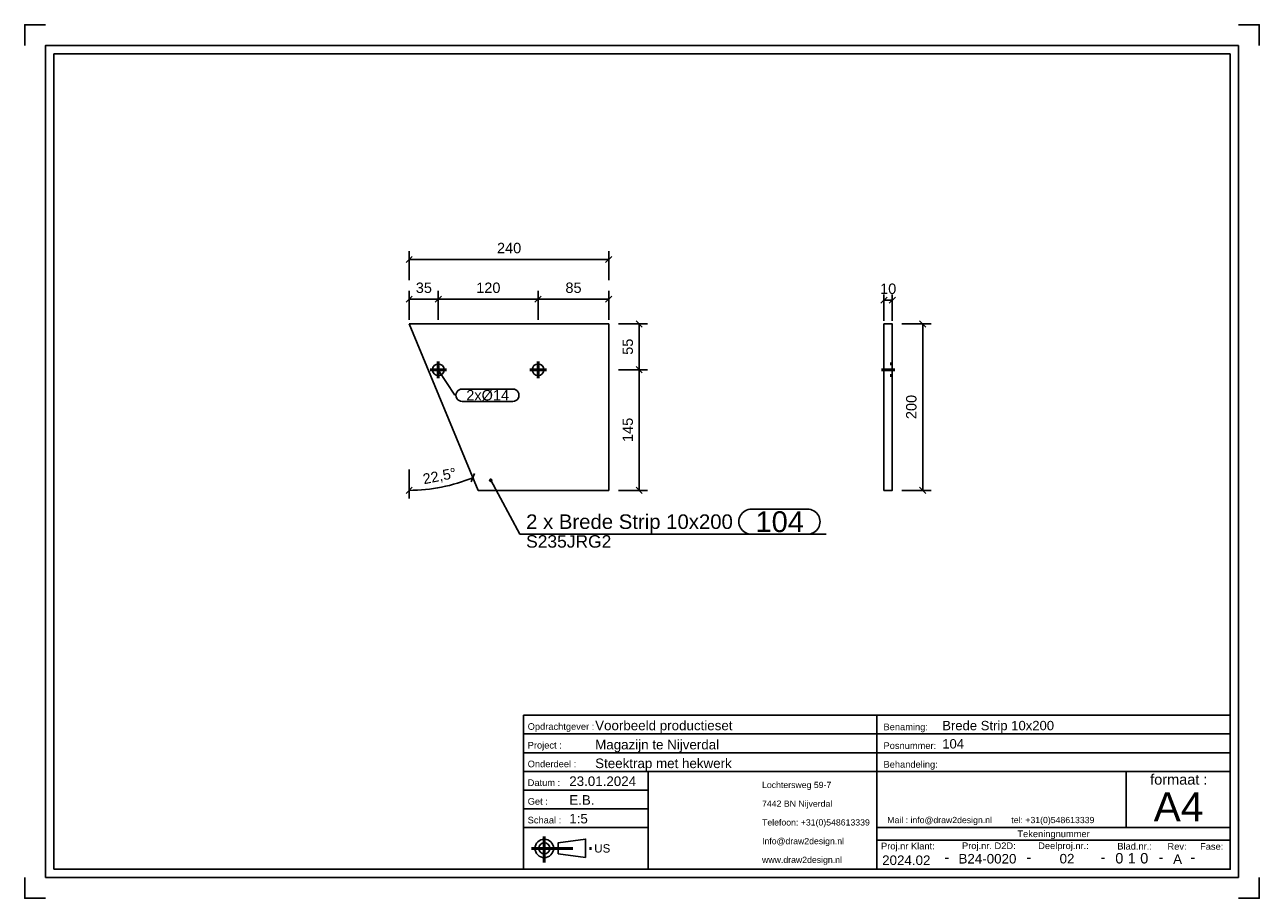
# Model space of a CAD drawing. Header units: millimetres. Extents: x 288 to 585, y -334 to -124.
import ezdxf
from ezdxf.enums import TextEntityAlignment as Align

# ---------------------------------------------------------------- set-up
doc = ezdxf.new("R2010")
doc.units = ezdxf.units.MM
doc.linetypes.add('DOT', pattern=[2, 0.5, -1.5])
doc.linetypes.add('STRICHPUNKT2', pattern=[18.5, 10, -4, 0.5, -4])
doc.layers.get('0').update_dxf_attribs({"linetype": 'CONTINUOUS'})
for name, color, linetype in [('DIM49', 4, 'CONTINUOUS'), ('TXT_ALL', 7, 'CONTINUOUS'), ('TXT_DIM49', 2, 'CONTINUOUS'), ('TXT_YELLOW', 2, 'CONTINUOUS')]:
    doc.layers.add(name, color=color, linetype=linetype)
doc.layers.add('LE_ALL', color=7, linetype='CONTINUOUS', lineweight=50)
doc.styles.add('ARIAL', font='arial.ttf')

# ---------------------------------------------------------------- blocks, each defined once
blk = doc.blocks.new('TFIELD_00005', base_point=(465.09, -325.17))
at = {"layer": 'TXT_YELLOW', "style": 'ARIAL'}
for s, p in [('Lochtersweg 59-7', (465.09, -307.17)), ('7442 BN Nijverdal', (465.09, -311.67)), ('Telefoon: +31(0)548613339', (465.09, -316.17)), ('Info@draw2design.nl', (465.09, -320.67)), ('www.draw2design.nl', (465.09, -325.17))]:
    blk.add_text(s, height=1.5, dxfattribs=at).set_placement(p, align=Align.MIDDLE_LEFT)
blk = doc.blocks.new('FLEX_00004', base_point=(477.9, -327.42))
blk.add_blockref('TFIELD_00005', (465.09, -325.17))
blk = doc.blocks.new('D2D_00003', base_point=(437.96, -325.56))
blk.add_blockref('FLEX_00004', (477.9, -327.42))
blk = doc.blocks.new('TFIELD_00007', base_point=(559.3, -312.42))
at = {"layer": 'TXT_YELLOW', "style": 'ARIAL'}
blk.add_text('A4', height=7, dxfattribs=at).set_placement((559.3, -312.42), align=Align.MIDDLE_LEFT)
blk = doc.blocks.new('FLEX_00006', base_point=(565.21, -317.42))
blk.add_blockref('TFIELD_00007', (559.3, -312.42))
blk = doc.blocks.new('TFIELD_00010', base_point=(495.21, -315.6))
at = {"layer": 'TXT_YELLOW', "style": 'ARIAL'}
blk.add_text('Mail : info@draw2design.nl        tel: +31(0)548613339', height=1.5, dxfattribs=at).set_placement((495.21, -315.6), align=Align.MIDDLE_LEFT)
blk = doc.blocks.new('FLEX_00009', base_point=(495.21, -316.85))
blk.add_blockref('TFIELD_00010', (495.21, -315.6))
blk = doc.blocks.new('DRAW2DESIGNLOGO_00008', base_point=(495.14, -313.93))
blk.add_blockref('FLEX_00009', (495.21, -316.85))
blk = doc.blocks.new('TFIELD_00014', base_point=(424.71, -322.42))
at = {"layer": 'TXT_YELLOW', "style": 'ARIAL'}
blk.add_text('US', height=2, dxfattribs=at).set_placement((424.71, -322.42), align=Align.MIDDLE_LEFT)
blk = doc.blocks.new('FLEX_00013', base_point=(424.71, -322.42))
blk.add_blockref('TFIELD_00014', (424.71, -322.42))
blk = doc.blocks.new('US_00012', base_point=(414.04, -322.42))
blk.add_line((416.06, -323.75), (422.63, -324.64))
blk.add_lwpolyline([(416.06, -323.75), (416.06, -321.08), (422.63, -320.19), (422.63, -324.64)])
for radius in [2.22, 1.33]:
    blk.add_circle((412.71, -322.42), radius)
at = {"layer": 'LE_ALL', "color": 1, "linetype": 'STRICHPUNKT2'}
for p, q in [((412.71, -319.6), (412.71, -325.82)), ((409.6, -322.42), (424.47, -322.42))]:
    blk.add_line(p, q, dxfattribs=at)
blk.add_blockref('FLEX_00013', (424.71, -322.42))
blk = doc.blocks.new('SCHRIFE_00016', base_point=(418.71, -307.42))
for p, q in [((407.71, -290.42), (492.71, -290.42)), ((492.71, -290.42), (577.71, -290.42)), ((492.71, -327.42), (492.71, -290.42)), ((577.71, -290.42), (577.71, -327.42)), ((407.71, -294.92), (492.71, -294.92)), ((492.71, -294.92), (577.71, -294.92)), ((407.71, -299.42), (492.71, -299.42)), ((492.71, -299.42), (577.71, -299.42)), ((407.71, -303.92), (577.71, -303.92)), ((437.71, -303.92), (437.71, -327.42)), ((552.71, -303.92), (552.71, -317.42)), ((437.71, -308.42), (407.71, -308.42)), ((437.71, -312.92), (407.71, -312.92)), ((437.71, -317.42), (407.71, -317.42)), ((577.71, -317.42), (492.71, -317.42)), ((577.71, -320.42), (492.71, -320.42))]:
    blk.add_line(p, q)
blk.add_lwpolyline([(577.71, -327.42), (407.71, -327.42), (407.71, -290.42)])
at = {"layer": 'TXT_YELLOW', "style": 'ARIAL'}
for s, height, p in [('Voorbeeld productieset', 2.3, (424.94, -294.02)), ('Brede Strip 10x200', 2.25, (508.43, -294.02)), ('Magazijn te Nijverdal', 2.3, (424.94, -298.62)), ('104', 2.25, (508.43, -298.41)), ('Steektrap met hekwerk', 2.3, (424.94, -303.12)), ('23.01.2024', 2.3, (418.71, -307.42)), ('E.B.', 2.3, (418.71, -311.92)), ('1:5', 2.3, (418.71, -316.42))]:
    blk.add_text(s, height=height, dxfattribs=at).set_placement(p)
for s, height, p in [('B24-0020', 2.3, (519.31, -326.06)), ('02', 2.3, (538.45, -326.04)), ('2024.02', 2.3, (499.79, -326.42)), ('-', 2.5, (509.54, -325.76)), ('-', 2.5, (529.28, -325.76)), ('-', 2.5, (547.11, -325.76)), ('-', 2.5, (561.05, -325.76)), ('A', 2.3, (565.05, -326.15)), ('-', 2.5, (568.7, -325.76))]:
    blk.add_text(s, height=height, dxfattribs=at).set_placement(p, align=Align.CENTER)
blk = doc.blocks.new('TFIELD_00020', base_point=(556.06, -324.79))
at = {"layer": 'TXT_ALL', "style": 'ARIAL'}
blk.add_text('0', height=2.5, dxfattribs=at).set_placement((556.06, -324.79), align=Align.MIDDLE_LEFT)
blk = doc.blocks.new('0_00019')
blk.add_blockref('TFIELD_00020', (556.06, -324.79))
blk = doc.blocks.new('TELLER1_00018')
blk.add_blockref('0_00019', (0, 0))
blk = doc.blocks.new('TFIELD_00023', base_point=(553.06, -324.79))
at = {"layer": 'TXT_ALL', "style": 'ARIAL'}
blk.add_text('1', height=2.5, dxfattribs=at).set_placement((553.06, -324.79), align=Align.MIDDLE_LEFT)
blk = doc.blocks.new('1_00022')
blk.add_blockref('TFIELD_00023', (553.06, -324.79))
blk = doc.blocks.new('TELLER2_00021')
blk.add_blockref('1_00022', (0, 0))
blk = doc.blocks.new('TFIELD_00026', base_point=(550.06, -324.79))
at = {"layer": 'TXT_ALL', "style": 'ARIAL'}
blk.add_text('0', height=2.5, dxfattribs=at).set_placement((550.06, -324.79), align=Align.MIDDLE_LEFT)
blk = doc.blocks.new('0_00025')
blk.add_blockref('TFIELD_00026', (550.06, -324.79))
blk = doc.blocks.new('TELLER3_00024')
blk.add_blockref('0_00025', (0, 0))
blk = doc.blocks.new('NL_00027', base_point=(408.71, -293.92))
at = {"layer": 'TXT_ALL', "color": 1, "style": 'ARIAL'}
blk.add_text('Tekeningnummer', height=1.6, dxfattribs=at).set_placement((535.21, -318.92), align=Align.MIDDLE_CENTER)
at = {"layer": 'TXT_YELLOW', "style": 'ARIAL'}
for s, p in [('Opdrachtgever :', (408.71, -293.92)), ('Benaming:', (494.31, -294.02)), ('Project :', (408.71, -298.42)), ('Posnummer:', (494.31, -298.52)), ('Onderdeel :', (408.71, -302.92)), ('Behandeling:', (494.31, -303.02)), ('Datum :', (408.71, -307.42)), ('Get :', (408.71, -311.92)), ('Schaal :', (408.71, -316.42)), ('Proj.nr Klant:', (493.71, -322.66)), ('Proj.nr. D2D:', (513.19, -322.59)), ('Deelproj.nr.:', (531.52, -322.59)), ('Blad.nr.:', (550.55, -322.7)), ('Rev:', (562.62, -322.75)), ('Fase:', (570.46, -322.75))]:
    blk.add_text(s, height=1.6, dxfattribs=at).set_placement(p)
blk.add_text('formaat :', height=2.5, dxfattribs=at).set_placement((565.34, -307.1), align=Align.CENTER)
blk = doc.blocks.new('SCHRIFE_00015')
for name, p in [('SCHRIFE_00016', (418.71, -307.42)), ('NL_00027', (408.71, -293.92)), ('TELLER3_00024', (0, 0)), ('TELLER2_00021', (0, 0)), ('TELLER1_00018', (0, 0))]:
    blk.add_blockref(name, p)
blk = doc.blocks.new('DINA4Q_00002', base_point=(577.71, -131.42))
for p, q in [((579.71, -129.42), (579.71, -329.42)), ((294.71, -327.42), (294.71, -131.42)), ((294.71, -131.42), (577.71, -131.42)), ((292.71, -329.42), (579.71, -329.42))]:
    blk.add_line(p, q)
for points in [[(287.71, -129.42), (287.71, -124.42), (292.71, -124.42)], [(579.71, -124.42), (584.71, -124.42), (584.71, -129.42)], [(292.71, -329.42), (292.71, -129.42), (579.71, -129.42)], [(577.71, -131.42), (577.71, -327.42), (294.71, -327.42)], [(287.71, -329.42), (287.71, -334.42), (292.71, -334.42)], [(579.71, -334.42), (584.71, -334.42), (584.71, -329.42)]]:
    blk.add_lwpolyline(points)
for name, p in [('SCHRIFE_00015', (0, 0)), ('D2D_00003', (437.96, -325.56)), ('FLEX_00006', (565.21, -317.42)), ('DRAW2DESIGNLOGO_00008', (495.14, -313.93)), ('US_00012', (414.04, -322.42))]:
    blk.add_blockref(name, p)
blk = doc.blocks.new('_ZBL0004_00001')
blk.add_blockref('DINA4Q_00002', (577.71, -131.42))
blk = doc.blocks.new('_D1', base_point=(383.75, -234.9))
at = {"layer": 'DIM49', "color": 1}
for p, q in [((380.21, -231.35), (380.21, -238.35)), ((395.1, -234.28), (395.94, -232.33)), ((380.95, -235.59), (379.47, -237.11))]:
    blk.add_line(p, q, dxfattribs=at)
blk.add_ellipse((380.21, -196.35), major_axis=(40, 0), ratio=1, start_param=4.712389, end_param=5.105088, dxfattribs=at)
at = {"layer": 'TXT_DIM49', "style": 'ARIAL'}
for s, p in [('22,5', (383.75, -234.9)), ('°', (390.34, -233.59))]:
    blk.add_text(s, height=2.5, rotation=11.2472, dxfattribs=at).set_placement(p)
blk = doc.blocks.new('_D2', base_point=(401.33, -179.35))
at = {"layer": 'DIM49', "color": 1}
for p, q in [((380.96, -180.1), (379.46, -181.6)), ((380.21, -185.85), (380.21, -178.85)), ((380.21, -180.85), (428.21, -180.85)), ((427.46, -181.6), (428.96, -180.1)), ((428.21, -185.85), (428.21, -178.85))]:
    blk.add_line(p, q, dxfattribs=at)
at = {"layer": 'TXT_DIM49', "style": 'ARIAL'}
blk.add_text('240', height=2.5, dxfattribs=at).set_placement((401.33, -179.35))
blk = doc.blocks.new('_D3', base_point=(434.02, -224.73))
at = {"layer": 'DIM49', "color": 1}
for p, q in [((430.52, -207.35), (437.52, -207.35)), ((436.27, -208.1), (434.77, -206.6)), ((435.52, -236.35), (435.52, -207.35)), ((430.52, -236.35), (437.52, -236.35)), ((434.77, -235.6), (436.27, -237.1))]:
    blk.add_line(p, q, dxfattribs=at)
at = {"layer": 'TXT_DIM49', "style": 'ARIAL'}
blk.add_text('145', height=2.5, rotation=90.0002, dxfattribs=at).set_placement((434.02, -224.73))
blk = doc.blocks.new('_D4', base_point=(434.02, -203.77))
at = {"layer": 'DIM49', "color": 1}
for p, q in [((436.27, -197.1), (434.77, -195.6)), ((430.52, -196.35), (437.52, -196.35)), ((435.52, -207.35), (435.52, -196.35)), ((430.52, -207.35), (437.52, -207.35)), ((434.77, -206.6), (436.27, -208.1))]:
    blk.add_line(p, q, dxfattribs=at)
at = {"layer": 'TXT_DIM49', "style": 'ARIAL'}
blk.add_text('55', height=2.5, rotation=90.0002, dxfattribs=at).set_placement((434.02, -203.77))
blk = doc.blocks.new('SHAPE_00053', base_point=(387.21, -207.35))
at = {"layer": 'DIM49', "color": 3}
for p, q in [((387.21, -207.35), (391.19, -213.49)), ((392.94, -211.99), (405.11, -211.99)), ((405.11, -214.99), (392.94, -214.99))]:
    blk.add_line(p, q, dxfattribs=at)
for centre, start_param, end_param in [((392.94, -213.49), 1.570796, 4.712389), ((405.11, -213.49), 4.712389, 7.853982)]:
    blk.add_ellipse(centre, major_axis=(1.5, 0), ratio=1, start_param=start_param, end_param=end_param, dxfattribs=at)
at = {"layer": 'TXT_DIM49', "style": 'ARIAL'}
blk.add_text('2xØ14', height=2.5, dxfattribs=at).set_placement((393.94, -213.49), align=Align.MIDDLE_LEFT)
blk = doc.blocks.new('SHAPE_00054', base_point=(399.82, -233.94))
at = {"layer": 'DIM49', "color": 3}
for p, q in [((399.56, -233.9), (400.08, -233.9)), ((399.62, -234.1), (400.02, -234.1)), ((399.93, -233.7), (399.71, -233.7)), ((399.82, -233.94), (406.83, -246.88)), ((462.51, -240.88), (476.03, -240.88)), ((406.83, -246.88), (480.53, -246.88)), ((476.03, -246.88), (462.51, -246.88))]:
    blk.add_line(p, q, dxfattribs=at)
blk.add_lwpolyline([(399.64, -233.75), (399.6, -233.8), (399.57, -233.86), (399.56, -233.93), (399.56, -234), (399.59, -234.06), (399.63, -234.12), (399.68, -234.16), (399.74, -234.19), (399.81, -234.2), (399.88, -234.19), (399.95, -234.17), (400, -234.13), (400.04, -234.08), (400.07, -234.01), (400.08, -233.95), (400.08, -233.88), (400.05, -233.81), (400.01, -233.76), (399.96, -233.71), (399.89, -233.69), (399.83, -233.68), (399.76, -233.68), (399.69, -233.71)], close=True, dxfattribs=at)
for centre, start_param, end_param in [((462.51, -243.88), 1.570796, 4.712389), ((476.03, -243.88), 4.712389, 7.853982)]:
    blk.add_ellipse(centre, major_axis=(3, 0), ratio=1, start_param=start_param, end_param=end_param, dxfattribs=at)
at = {"layer": 'TXT_DIM49', "style": 'ARIAL'}
for s, height, p in [('2 x Brede Strip 10x200', 3.5, (408.33, -243.88)), ('104', 5, (463.51, -243.88)), ('S235JRG2', 3, (408.33, -248.63))]:
    blk.add_text(s, height=height, dxfattribs=at).set_placement(p, align=Align.MIDDLE_LEFT)
blk = doc.blocks.new('_D5', base_point=(381.79, -188.9))
at = {"layer": 'DIM49', "color": 1}
for p, q in [((380.96, -189.65), (379.46, -191.15)), ((380.21, -195.4), (380.21, -188.4)), ((386.46, -191.15), (387.96, -189.65)), ((387.21, -195.4), (387.21, -188.4)), ((380.21, -190.4), (387.21, -190.4))]:
    blk.add_line(p, q, dxfattribs=at)
at = {"layer": 'TXT_DIM49', "style": 'ARIAL'}
blk.add_text('35', height=2.5, dxfattribs=at).set_placement((381.79, -188.9))
blk = doc.blocks.new('_D6', base_point=(396.33, -188.9))
at = {"layer": 'DIM49', "color": 1}
for p, q in [((387.96, -189.65), (386.46, -191.15)), ((387.21, -195.4), (387.21, -188.4)), ((410.46, -191.15), (411.96, -189.65)), ((411.21, -195.4), (411.21, -188.4)), ((387.21, -190.4), (411.21, -190.4))]:
    blk.add_line(p, q, dxfattribs=at)
at = {"layer": 'TXT_DIM49', "style": 'ARIAL'}
blk.add_text('120', height=2.5, dxfattribs=at).set_placement((396.33, -188.9))
blk = doc.blocks.new('_D7', base_point=(417.79, -188.9))
at = {"layer": 'DIM49', "color": 1}
for p, q in [((411.96, -189.65), (410.46, -191.15)), ((411.21, -195.4), (411.21, -188.4)), ((427.46, -191.15), (428.96, -189.65)), ((428.21, -195.4), (428.21, -188.4)), ((411.21, -190.4), (428.21, -190.4))]:
    blk.add_line(p, q, dxfattribs=at)
at = {"layer": 'TXT_DIM49', "style": 'ARIAL'}
blk.add_text('85', height=2.5, dxfattribs=at).set_placement((417.79, -188.9))
blk = doc.blocks.new('Brede Strip 10x200_00034', base_point=(387.21, -208.75))
for p, q in [((428.21, -196.35), (380.21, -196.35)), ((396.78, -236.35), (380.21, -196.35)), ((428.21, -236.35), (428.21, -196.35)), ((428.21, -236.35), (396.78, -236.35))]:
    blk.add_line(p, q)
for centre in [(387.21, -207.35), (411.21, -207.35)]:
    blk.add_circle(centre, 1.4)
for name, p in [('_D2', (401.33, -179.35)), ('_D5', (381.79, -188.9)), ('_D6', (396.33, -188.9)), ('_D7', (417.79, -188.9)), ('_D4', (434.02, -203.77)), ('SHAPE_00053', (387.21, -207.35)), ('_D3', (434.02, -224.73)), ('_D1', (383.75, -234.9)), ('SHAPE_00054', (399.82, -233.94))]:
    blk.add_blockref(name, p)
blk = doc.blocks.new('_00036', base_point=(411.21, -207.35))
at = {"layer": 'LE_ALL', "color": 1, "linetype": 'STRICHPUNKT2'}
for p, q in [((387.21, -207.35), (385.21, -207.35)), ((387.21, -207.35), (385.21, -207.35)), ((387.21, -207.35), (387.21, -205.35)), ((387.21, -207.35), (387.21, -205.35)), ((387.21, -207.35), (389.21, -207.35)), ((387.21, -207.35), (387.21, -209.35)), ((387.21, -207.35), (389.21, -207.35)), ((387.21, -207.35), (387.21, -209.35)), ((411.21, -207.35), (409.21, -207.35)), ((411.21, -207.35), (409.21, -207.35)), ((411.21, -207.35), (411.21, -205.35)), ((411.21, -207.35), (411.21, -205.35)), ((411.21, -207.35), (413.21, -207.35)), ((411.21, -207.35), (411.21, -209.35)), ((411.21, -207.35), (413.21, -207.35)), ((411.21, -207.35), (411.21, -209.35))]:
    blk.add_line(p, q, dxfattribs=at)
blk = doc.blocks.new('_00035')
blk.add_blockref('_00036', (411.21, -207.35))
blk = doc.blocks.new('Brede Strip 10x200_00033')
for name, p in [('Brede Strip 10x200_00034', (387.21, -208.75)), ('_00035', (0, 0))]:
    blk.add_blockref(name, p)
blk = doc.blocks.new('Trapboom_00032')
blk.add_blockref('Brede Strip 10x200_00033', (0, 0))
blk = doc.blocks.new('Smits Agro_00031')
blk.add_blockref('Trapboom_00032', (0, 0))
blk = doc.blocks.new('Nijverdal_00030')
blk.add_blockref('Smits Agro_00031', (0, 0))
blk = doc.blocks.new('_A3D0006_00029')
blk.add_blockref('Nijverdal_00030', (0, 0))
blk = doc.blocks.new('_ANS0006_00028')
blk.add_blockref('_A3D0006_00029', (0, 0))
blk = doc.blocks.new('_D8', base_point=(493.49, -189.14))
at = {"layer": 'DIM49', "color": 1}
for p, q in [((495.16, -189.89), (493.66, -191.39)), ((494.41, -195.64), (494.41, -189.24)), ((495.66, -191.39), (497.16, -189.89)), ((496.41, -195.64), (496.41, -189.24)), ((494.41, -190.64), (496.41, -190.64))]:
    blk.add_line(p, q, dxfattribs=at)
at = {"layer": 'TXT_DIM49', "style": 'ARIAL'}
blk.add_text('10', height=2.5, dxfattribs=at).set_placement((493.49, -189.14))
blk = doc.blocks.new('_D9', base_point=(502.24, -219.23))
at = {"layer": 'DIM49', "color": 1}
for p, q in [((504.49, -197.1), (502.99, -195.6)), ((498.74, -196.35), (505.74, -196.35)), ((503.74, -196.35), (503.74, -236.35)), ((498.74, -236.35), (505.74, -236.35)), ((502.99, -235.6), (504.49, -237.1))]:
    blk.add_line(p, q, dxfattribs=at)
at = {"layer": 'TXT_DIM49', "style": 'ARIAL'}
blk.add_text('200', height=2.5, rotation=90.0002, dxfattribs=at).set_placement((502.24, -219.23))
blk = doc.blocks.new('Brede Strip 10x200_00043', base_point=(496.41, -205.95))
blk.add_lwpolyline([(494.41, -196.35), (496.41, -196.35), (496.41, -236.35), (494.41, -236.35)], close=True)
at = {"layer": 'LE_ALL', "color": 3, "linetype": 'DOT'}
for p, q in [((496.41, -205.95), (494.41, -205.95)), ((496.41, -208.75), (494.41, -208.75))]:
    blk.add_line(p, q, dxfattribs=at)
for name, p in [('_D8', (493.49, -189.14)), ('_D9', (502.24, -219.23))]:
    blk.add_blockref(name, p)
blk = doc.blocks.new('_00045', base_point=(497.01, -207.35))
at = {"layer": 'LE_ALL', "color": 1, "linetype": 'STRICHPUNKT2'}
blk.add_line((497.01, -207.35), (493.81, -207.35), dxfattribs=at)
blk.add_line((497.01, -207.35), (493.81, -207.35), dxfattribs=at)
blk = doc.blocks.new('_00044')
blk.add_blockref('_00045', (497.01, -207.35))
blk = doc.blocks.new('Brede Strip 10x200_00042')
for name, p in [('Brede Strip 10x200_00043', (496.41, -205.95)), ('_00044', (0, 0))]:
    blk.add_blockref(name, p)
blk = doc.blocks.new('Trapboom_00041')
blk.add_blockref('Brede Strip 10x200_00042', (0, 0))
blk = doc.blocks.new('Smits Agro_00040')
blk.add_blockref('Trapboom_00041', (0, 0))
blk = doc.blocks.new('Nijverdal_00039')
blk.add_blockref('Smits Agro_00040', (0, 0))
blk = doc.blocks.new('_A3D0007_00038')
blk.add_blockref('Nijverdal_00039', (0, 0))
blk = doc.blocks.new('_ANS0007_00037')
blk.add_blockref('_A3D0007_00038', (0, 0))

msp = doc.modelspace()

# ---------------------------------------------------------------- block references
for name in ['_ZBL0004_00001', '_ANS0006_00028', '_ANS0007_00037']:
    msp.add_blockref(name, (0, 0))

doc.saveas('drawing.dxf')
